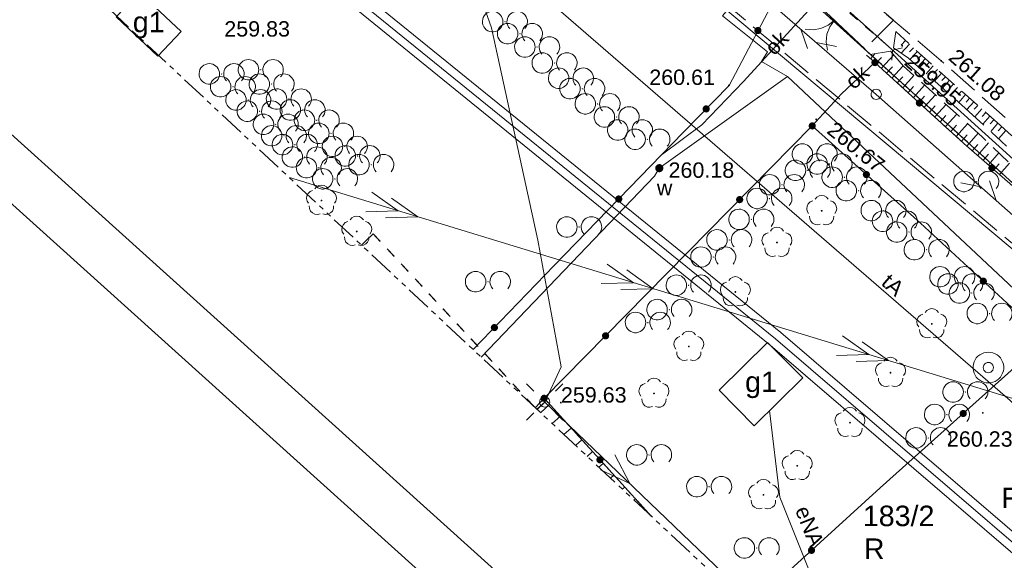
# Model space of a CAD drawing. Header units: metres. Extents: x 7427040 to 7427559, y 5541084 to 5541580.
# Tile 4 of 97: x 7427220 to 7427268, y 5541253 to 5541280. Entities that reach past the tile are written whole.
import ezdxf
from ezdxf.enums import TextEntityAlignment as Align

# ---------------------------------------------------------------- set-up
doc = ezdxf.new("R2010")
doc.units = ezdxf.units.M
doc.header["$MEASUREMENT"] = 0
for name, pattern in [('( Phantom )', [2.5, 1.25, -0.25, 0.25, -0.25, 0.25, -0.25]), ('PRZER1-1', [1, 0.5, -0.5]), ('PRZER2-1', [1.5, 1, -0.5]), ('PRZER3-1', [2, 1.5, -0.5])]:
    doc.linetypes.add(name, pattern=pattern)
doc.layers.get('0').update_dxf_attribs({"color": 4})
for name, color, linetype, lineweight in [('!_Granica terenu objętego planem', 7, 'Continuous', 0), ('!_Linia rozgraniczająca', 7, 'Continuous', 0), ('GESBZO', 7, 'Continuous', 53), ('GESBZO_O', 7, 'Continuous', 53), ('GESDZI', 7, 'Continuous', 13), ('GESDZI_O', 7, 'Continuous', 13), ('GESKKL_O', 82, 'Continuous', 13), ('GESUZY', 96, 'Continuous', 13), ('GESUZY_O', 96, 'Continuous', 13), ('GOSRBG', 7, 'Continuous', 13), ('GSLINK', 7, 'Continuous', 13), ('GSLINK_O', 7, 'Continuous', 13), ('GSLIPS', 7, 'Continuous', 30), ('GSLKBR', 7, 'Continuous', 13), ('GSLKOG', 7, 'Continuous', 30), ('GSPRDL', 96, 'Continuous', 13), ('GSPWPS', 7, 'Continuous', 13), ('GSPWPS_O', 7, 'Continuous', 13), ('GSSKOA', 7, 'Continuous', 13), ('GSSZAD', 7, 'Continuous', 13), ('GSSZSN', 7, 'Continuous', 13), ('GULEPR', 1, 'Continuous', 13), ('GULEPR_O', 1, 'Continuous', 13), ('GULLOB', 7, 'Continuous', 30), ('GULTPR', 30, 'Continuous', 13), ('GULTPR_O', 30, 'Continuous', 13), ('GULWPR', 5, 'Continuous', 13), ('GUPELA', 7, 'Continuous', 13), ('GUPISN', 7, 'Continuous', 13), ('GUPPRZ', 7, 'Continuous', 13), ('GUPPRZ_O', 7, 'Continuous', 13), ('GUPWST', 5, 'Continuous', 13), ('GUPWZA', 5, 'Continuous', 13), ('GUPWZA_O', 5, 'Continuous', 13), ('TABELKA I RAMKA', 4, 'Continuous', 0)]:
    doc.layers.add(name, color=color, linetype=linetype, lineweight=lineweight)
doc.styles.add('Arial', font='arial.ttf')

# ---------------------------------------------------------------- blocks, each defined once
blk = doc.blocks.new('D_GUPWZA1')
at = {"lineweight": -2, "extrusion": (0, 0, -1)}
blk.add_hatch(color=0, dxfattribs=at).paths.add_polyline_path([(0, -0.2), (-0.051764, -0.193185), (-0.1, -0.173205), (-0.141421, -0.141421), (-0.173205, -0.1), (-0.193185, -0.051764), (-0.2, 0), (-0.193185, 0.051764), (-0.173205, 0.1), (-0.141421, 0.141421), (-0.1, 0.173205), (-0.051764, 0.193185), (0, 0.2), (0.051764, 0.193185), (0.1, 0.173205), (0.141421, 0.141421), (0.173205, 0.1), (0.193185, 0.051764), (0.2, 0), (0.193185, -0.051764), (0.173205, -0.1), (0.141421, -0.141421), (0.1, -0.173205), (0.051764, -0.193185)])
blk = doc.blocks.new('D_GUPWST1')
at = {"color": 0, "lineweight": -2, "flags": 128}
for points in [[(0, 0.75), (0.111782, 0.741623), (0.221066, 0.71668), (0.325413, 0.675727), (0.42249, 0.619679), (0.51013, 0.549789), (0.586374, 0.467617), (0.649519, 0.375), (0.698155, 0.274006), (0.731196, 0.166891), (0.747903, 0.056048), (0.747903, -0.056048), (0.731196, -0.166891), (0.698155, -0.274006), (0.649519, -0.375), (0.586374, -0.467617), (0.51013, -0.549789), (0.42249, -0.619679), (0.325413, -0.675727), (0.221066, -0.71668), (0.111782, -0.741623), (0, -0.75), (-0.111782, -0.741623), (-0.221066, -0.71668), (-0.325413, -0.675727), (-0.42249, -0.619679), (-0.51013, -0.549789), (-0.586374, -0.467617), (-0.649519, -0.375), (-0.698155, -0.274006), (-0.731196, -0.166891), (-0.747903, -0.056048), (-0.747903, 0.056048), (-0.731196, 0.166891), (-0.698155, 0.274006), (-0.649519, 0.375), (-0.586374, 0.467617), (-0.51013, 0.549789), (-0.42249, 0.619679), (-0.325413, 0.675727), (-0.221066, 0.71668), (-0.111782, 0.741623), (0, 0.75)], [(0, 0.25), (0.064705, 0.241481), (0.125, 0.216506), (0.176777, 0.176777), (0.216506, 0.125), (0.241481, 0.064705), (0.25, 0), (0.241481, -0.064705), (0.216506, -0.125), (0.176777, -0.176777), (0.125, -0.216506), (0.064705, -0.241481), (0, -0.25), (-0.064705, -0.241481), (-0.125, -0.216506), (-0.176777, -0.176777), (-0.216506, -0.125), (-0.241481, -0.064705), (-0.25, 0), (-0.241481, 0.064705), (-0.216506, 0.125), (-0.176777, 0.176777), (-0.125, 0.216506), (-0.064705, 0.241481), (0, 0.25)]]:
    blk.add_lwpolyline(points, close=True, dxfattribs=at)
blk = doc.blocks.new('D_GSPWPS1')
at = {"lineweight": -2, "extrusion": (0, 0, -1)}
blk.add_hatch(color=0, dxfattribs=at).paths.add_polyline_path([(0, -0.045), (-0.011647, -0.043467), (-0.0225, -0.038971), (-0.03182, -0.03182), (-0.038971, -0.0225), (-0.043467, -0.011647), (-0.045, 0), (-0.043467, 0.011647), (-0.038971, 0.0225), (-0.03182, 0.03182), (-0.0225, 0.038971), (-0.011647, 0.043467), (0, 0.045), (0.011647, 0.043467), (0.0225, 0.038971), (0.03182, 0.03182), (0.038971, 0.0225), (0.043467, 0.011647), (0.045, 0), (0.043467, -0.011647), (0.038971, -0.0225), (0.03182, -0.03182), (0.0225, -0.038971), (0.011647, -0.043467)])
blk = doc.blocks.new('D_GSPRDL1')
at = {"lineweight": -2, "extrusion": (0, 0, -1)}
blk.add_hatch(color=0, dxfattribs=at).paths.add_polyline_path([(0, -0.045), (-0.013906, -0.042798), (-0.02645, -0.036406), (-0.036406, -0.02645), (-0.042798, -0.013906), (-0.045, 0), (-0.042798, 0.013906), (-0.036406, 0.02645), (-0.02645, 0.036406), (-0.013906, 0.042798), (0, 0.045), (0.013906, 0.042798), (0.02645, 0.036406), (0.036406, 0.02645), (0.042798, 0.013906), (0.045, 0), (0.042798, -0.013906), (0.036406, -0.02645), (0.02645, -0.036406), (0.013906, -0.042798)])
at = {"color": 0, "lineweight": -2, "flags": 128}
for points in [[(-0.635969, -0.134326), (-0.70458, -0.024001), (-0.731429, 0.103115), (-0.713292, 0.231763), (-0.652348, 0.346501), (-0.55591, 0.433559), (-0.435555, 0.482485)], [(-0.324277, 0.563333), (-0.240553, 0.662679), (-0.127956, 0.727494), (0, 0.75), (0.127956, 0.727494), (0.240553, 0.662679), (0.324277, 0.563333)], [(0.435555, 0.482485), (0.55591, 0.433559), (0.652348, 0.346501), (0.713292, 0.231763), (0.731429, 0.103115), (0.70458, -0.024001), (0.635969, -0.134326)], [(-0.068773, -0.646351), (-0.194901, -0.677512), (-0.324092, -0.663766), (-0.440839, -0.606763), (-0.531129, -0.513345), (-0.584125, -0.394725), (-0.593465, -0.265141)], [(0.593465, -0.265141), (0.584125, -0.394725), (0.531129, -0.513345), (0.440839, -0.606763), (0.324092, -0.663766), (0.194901, -0.677512), (0.068773, -0.646351)]]:
    blk.add_lwpolyline(points, dxfattribs=at)
blk = doc.blocks.new('D_GUPPRZ1')
at = {"lineweight": -2, "extrusion": (0, 0, -1)}
blk.add_hatch(color=0, dxfattribs=at).paths.add_polyline_path([(0, -0.045), (-0.011647, -0.043467), (-0.0225, -0.038971), (-0.03182, -0.03182), (-0.038971, -0.0225), (-0.043467, -0.011647), (-0.045, 0), (-0.043467, 0.011647), (-0.038971, 0.0225), (-0.03182, 0.03182), (-0.0225, 0.038971), (-0.011647, 0.043467), (0, 0.045), (0.011647, 0.043467), (0.0225, 0.038971), (0.03182, 0.03182), (0.038971, 0.0225), (0.043467, 0.011647), (0.045, 0), (0.043467, -0.011647), (0.038971, -0.0225), (0.03182, -0.03182), (0.0225, -0.038971), (0.011647, -0.043467)])
blk = doc.blocks.new('D_GUPISN1')
at = {"color": 0, "lineweight": -2, "flags": 128}
blk.add_lwpolyline([(0, 0.25), (0.064705, 0.241481), (0.125, 0.216506), (0.176777, 0.176777), (0.216506, 0.125), (0.241481, 0.064705), (0.25, 0), (0.241481, -0.064705), (0.216506, -0.125), (0.176777, -0.176777), (0.125, -0.216506), (0.064705, -0.241481), (0, -0.25), (-0.064705, -0.241481), (-0.125, -0.216506), (-0.176777, -0.176777), (-0.216506, -0.125), (-0.241481, -0.064705), (-0.25, 0), (-0.241481, 0.064705), (-0.216506, 0.125), (-0.176777, 0.176777), (-0.125, 0.216506), (-0.064705, 0.241481), (0, 0.25)], close=True, dxfattribs=at)
blk = doc.blocks.new('D_GUPELA2')
at = {"lineweight": -2}
blk.add_hatch(color=0, dxfattribs=at).paths.add_polyline_path([(0.002013, -0.044955), (-0.00982, -0.043916), (-0.020466, -0.040077), (-0.029541, -0.033946), (-0.036867, -0.025804), (-0.04187, -0.01649), (-0.04461, -0.005909), (-0.044532, 0.006476), (-0.041285, 0.017903), (-0.034764, 0.028574), (-0.024479, 0.03776), (-0.013449, 0.042943), (-0.001087, 0.044987), (0.011881, 0.043403), (0.021281, 0.03965), (0.030065, 0.033482), (0.038133, 0.023893), (0.043117, 0.012881), (0.044986, 0.001113), (0.044323, -0.007777), (0.040557, -0.019497), (0.033417, -0.030138), (0.024849, -0.037517), (0.013788, -0.042836)])
at = {"color": 0, "lineweight": -2, "flags": 128}
for points in [[(-0.883883, 0.883883), (-0.53033, 0.53033)], [(0.883883, 0.883883), (0.53033, 0.53033)], [(-0.883883, -0.883883), (-0.53033, -0.53033)], [(0.883883, -0.883883), (0.53033, -0.53033)]]:
    blk.add_lwpolyline(points, dxfattribs=at)
blk = doc.blocks.new('D_GUPELA1')
at = {"color": 0, "lineweight": -2, "flags": 128}
blk.add_lwpolyline([(0, 0.25), (0.064705, 0.241481), (0.125, 0.216506), (0.176777, 0.176777), (0.216506, 0.125), (0.241481, 0.064705), (0.25, 0), (0.241481, -0.064705), (0.216506, -0.125), (0.176777, -0.176777), (0.125, -0.216506), (0.064705, -0.241481), (0, -0.25), (-0.064705, -0.241481), (-0.125, -0.216506), (-0.176777, -0.176777), (-0.216506, -0.125), (-0.241481, -0.064705), (-0.25, 0), (-0.241481, 0.064705), (-0.216506, 0.125), (-0.176777, 0.176777), (-0.125, 0.216506), (-0.064705, 0.241481), (0, 0.25)], close=True, dxfattribs=at)
blk = doc.blocks.new('D_SUTP1')
at = {"color": 0, "lineweight": -2, "flags": 128}
for points in [[(0.9325, 0), (0.0675, 0.5)], [(-0.0675, 0), (-0.9325, -0.5)]]:
    blk.add_lwpolyline(points, dxfattribs=at)
blk = doc.blocks.new('D_SUEP1')
at = {"color": 0, "lineweight": -2, "flags": 128}
blk.add_lwpolyline([(-0.75, -0.5), (0.75, 0), (-0.75, 0.5)], dxfattribs=at)
blk = doc.blocks.new('D_KOLO')
at = {"lineweight": -2, "extrusion": (0, 0, -1)}
blk.add_hatch(color=0, dxfattribs=at).paths.add_polyline_path([(0, -0.175), (-0.045293, -0.169037), (-0.0875, -0.151554), (-0.123744, -0.123744), (-0.151554, -0.0875), (-0.169037, -0.045293), (-0.175, 0), (-0.169037, 0.045293), (-0.151554, 0.0875), (-0.123744, 0.123744), (-0.0875, 0.151554), (-0.045293, 0.169037), (0, 0.175), (0.045293, 0.169037), (0.0875, 0.151554), (0.123744, 0.123744), (0.151554, 0.0875), (0.169037, 0.045293), (0.175, 0), (0.169037, -0.045293), (0.151554, -0.0875), (0.123744, -0.123744), (0.0875, -0.151554), (0.045293, -0.169037)])
blk = doc.blocks.new('D_GSLKOG1')
at = {"lineweight": -2, "extrusion": (0, 0, -1)}
blk.add_hatch(color=0, dxfattribs=at).paths.add_polyline_path([(0, -0.175), (-0.045293, -0.169037), (-0.0875, -0.151554), (-0.123744, -0.123744), (-0.151554, -0.0875), (-0.169037, -0.045293), (-0.175, 0), (-0.169037, 0.045293), (-0.151554, 0.0875), (-0.123744, 0.123744), (-0.0875, 0.151554), (-0.045293, 0.169037), (0, 0.175), (0.045293, 0.169037), (0.0875, 0.151554), (0.123744, 0.123744), (0.151554, 0.0875), (0.169037, 0.045293), (0.175, 0), (0.169037, -0.045293), (0.151554, -0.0875), (0.123744, -0.123744), (0.0875, -0.151554), (0.045293, -0.169037)])
blk = doc.blocks.new('D_SUEP2')
at = {"color": 0, "lineweight": -2, "flags": 128}
for points in [[(-1.25, -0.5), (0.25, 0), (-1.25, 0.5)], [(-0.25, -0.5), (1.25, 0), (-0.25, 0.5)]]:
    blk.add_lwpolyline(points, dxfattribs=at)
blk = doc.blocks.new('D_GSLIPS2')
at = {"color": 0, "lineweight": -2, "flags": 128}
blk.add_lwpolyline([(0.3, 0.4), (0, 0), (0.3, -0.4)], dxfattribs=at)
blk = doc.blocks.new('D_GSLKBR1')
at = {"color": 0, "lineweight": -2, "flags": 128}
for points in [[(1.299038, 0.75), (1.06066, 0.43934), (0.75, 0.200962), (0.388229, 0.051111), (0, 0)], [(0, 0), (0.388229, -0.051111), (0.75, -0.200962), (1.06066, -0.43934), (1.299038, -0.75)]]:
    blk.add_lwpolyline(points, dxfattribs=at)
blk = doc.blocks.new('D_GSSZAD3')
at = {"color": 0, "lineweight": -2, "flags": 128}
blk.add_lwpolyline([(-0.6, 0.5), (-0.513176, 0.492404), (-0.42899, 0.469846), (-0.35, 0.433013), (-0.278606, 0.383022), (-0.216978, 0.321394), (-0.166987, 0.25), (-0.130154, 0.17101), (-0.107596, 0.086824), (-0.1, 0), (-0.107596, -0.086824), (-0.130154, -0.17101), (-0.166987, -0.25), (-0.222125, -0.32743), (-0.290921, -0.393027), (-0.370887, -0.444418), (-0.459134, -0.479746), (-0.552472, -0.497736), (-0.647528, -0.497736), (-0.740866, -0.479746), (-0.829113, -0.444418), (-0.909079, -0.393027), (-0.977875, -0.32743), (-1.033013, -0.25), (-1.0725, -0.163534), (-1.094911, -0.071157), (-1.099434, 0.023791), (-1.085906, 0.117879), (-1.054816, 0.207708), (-1.007288, 0.290028), (-0.94504, 0.361867), (-0.87032, 0.420627), (-0.785831, 0.464184), (-0.694626, 0.490964), (-0.6, 0.5)], close=True, dxfattribs=at)
blk.add_lwpolyline([(0.234697, -0.341399), (0.179845, -0.271053), (0.138367, -0.192079), (0.111581, -0.106992), (0.100342, -0.018499), (0.105007, 0.070582), (0.125427, 0.157417), (0.160952, 0.239242), (0.210451, 0.313452), (0.27235, 0.377684), (0.344678, 0.429896), (0.425132, 0.468424), (0.511152, 0.492043), (0.6, 0.5), (0.688848, 0.492043), (0.774868, 0.468424), (0.855322, 0.429896), (0.92765, 0.377684), (0.989549, 0.313452), (1.039048, 0.239242), (1.074573, 0.157417), (1.094993, 0.070582), (1.099658, -0.018499), (1.088419, -0.106992), (1.061633, -0.192079), (1.020155, -0.271053), (0.965303, -0.341399)], dxfattribs=at)
blk = doc.blocks.new('*U59')
at = {"layer": 'GESBZO', "color": 252, "linetype": 'Continuous', "lineweight": 30, "flags": 128}
for points in [[(-50.19, -78.263), (-49.05, -77.053), (-47.02, -78.973), (-48.16, -80.183), (-50.19, -78.263)], [(-18.42, -94.143), (-16.7, -95.873), (-19.07, -98.213), (-20.78, -96.483), (-18.42, -94.143)]]:
    blk.add_lwpolyline(points, close=True, dxfattribs=at)
blk = doc.blocks.new('SIT-G1 BOISKO')
at = {"layer": '!_Granica terenu objętego planem', "color": 16, "linetype": 'PRZER3-1', "lineweight": 13}
blk.add_lwpolyline([(7427223.404, 5541280.844), (7427237.172, 5541294.666), (7427273.595, 5541264.199), (7427293.187, 5541246.2), (7427318.595, 5541219.771), (7427304.61, 5541204.848)], dxfattribs=at)
at = {"layer": '!_Linia rozgraniczająca', "color": 216, "linetype": 'Continuous', "lineweight": 13, "flags": 128}
blk.add_lwpolyline([(7427223.546, 5541280.703), (7427237.185, 5541294.395), (7427273.463, 5541264.048), (7427293.047, 5541246.057), (7427318.319, 5541219.769), (7427304.464, 5541204.985)], dxfattribs=at)
at = {"layer": 'GESDZI', "color": 252, "linetype": 'Continuous', "lineweight": 13, "flags": 128}
for points in [[(7427230.33, 5541315.24), (7427241.97, 5541307.49), (7427247.55, 5541303.23), (7427281.57, 5541272.99), (7427305.53, 5541250.41), (7427320.15, 5541236.27), (7427324.78, 5541228.21), (7427319.61, 5541221.9), (7427311.88, 5541231.94), (7427301.75, 5541241.17), (7427284.57, 5541256.88), (7427256.27, 5541282.47), (7427240.42, 5541296.03), (7427236.08, 5541299.6), (7427224.16, 5541309.39)], [(7427224.326, 5541279.982), (7427240.42, 5541296.03), (7427256.27, 5541282.47), (7427284.57, 5541256.88), (7427301.75, 5541241.17), (7427315.72, 5541223.34), (7427317.48, 5541219.62), (7427313.06, 5541214.79), (7427304.01, 5541205.409)]]:
    blk.add_lwpolyline(points, dxfattribs=at)
at = {"layer": 'GESUZY', "color": 96, "linetype": 'PRZER1-1', "lineweight": 13}
for points in [[(7427230.33, 5541315.24), (7427241.97, 5541307.49), (7427247.55, 5541303.23), (7427273.39, 5541280.26), (7427281.57, 5541272.99), (7427305.53, 5541250.41), (7427320.15, 5541236.27), (7427324.78, 5541228.21), (7427319.61, 5541221.9), (7427311.88, 5541231.94), (7427301.75, 5541241.17), (7427297.26, 5541245.27), (7427284.57, 5541256.88), (7427256.27, 5541282.47), (7427240.42, 5541296.03), (7427236.08, 5541299.6), (7427224.16, 5541309.39)], [(7427224.326, 5541279.982), (7427240.42, 5541296.03), (7427256.27, 5541282.47), (7427284.57, 5541256.88), (7427297.26, 5541245.27), (7427280.844, 5541227.089)], [(7427236.474, 5541268.612), (7427237.04, 5541269.17), (7427244.885, 5541260.742)], [(7427244.885, 5541260.742), (7427237.04, 5541269.17), (7427236.474, 5541268.612)]]:
    blk.add_lwpolyline(points, dxfattribs=at)
at = {"layer": 'GOSRBG', "color": 252, "linetype": '( Phantom )', "lineweight": 13, "flags": 128}
blk.add_lwpolyline([(7427455.093, 5541312.435), (7427244.198, 5541498.57), (7427125.239, 5541372.711), (7427331.365, 5541179.81), (7427455.093, 5541312.435)], close=True, dxfattribs=at)
at = {"layer": 'GSLINK', "color": 252, "linetype": 'Continuous', "lineweight": 13, "flags": 128}
for points in [[(7427251.15, 5541273.06), (7427253.08, 5541274.48), (7427255.1, 5541276.6), (7427258.46, 5541280.25)], [(7427261.52, 5541277.52), (7427259.88, 5541276), (7427258.46, 5541274.43)]]:
    blk.add_lwpolyline(points, dxfattribs=at)
at = {"layer": 'GSLIPS', "color": 252, "linetype": 'PRZER1-1', "lineweight": 13}
blk.add_lwpolyline([(7427255.76, 5541283.87), (7427262.38, 5541278.13)], dxfattribs=at)
at = {"layer": 'GSLKBR', "color": 252, "linetype": 'Continuous', "lineweight": 13, "flags": 128}
blk.add_lwpolyline([(7427258.06, 5541280.99), (7427261.03, 5541278.19)], dxfattribs=at)
at = {"layer": 'GSLKOG', "color": 252, "linetype": 'Continuous', "lineweight": 13, "flags": 128}
for points in [[(7427241.921, 5541263.515), (7427245.87, 5541267.62), (7427252.17, 5541274.11), (7427254.4, 5541276.41), (7427257.22, 5541281.76)], [(7427261.52, 5541277.52), (7427265.85, 5541273.58), (7427268.6, 5541271.18), (7427275.39, 5541264.96), (7427281.2, 5541259.69), (7427288.16, 5541253.5), (7427297.26, 5541245.27), (7427298.12, 5541244.46), (7427300.45, 5541242.24), (7427301.25, 5541241.48), (7427312.87, 5541229.8), (7427314.01, 5541228.46), (7427319.61, 5541221.66), (7427317.48, 5541219.62)], [(7427245.38, 5541261.14), (7427251.38, 5541267.24), (7427258.46, 5541274.43)], [(7427258.46, 5541274.43), (7427263.74, 5541269.68), (7427269.87, 5541264.03), (7427275.17, 5541259.17), (7427277.59, 5541256.89), (7427282.59, 5541252.44), (7427287.38, 5541248.16), (7427294.68, 5541241.47)], [(7427269.87, 5541264.03), (7427261.78, 5541256.77), (7427255.363, 5541250.936)], [(7427250.602, 5541255.391), (7427245.38, 5541261.14), (7427244.947, 5541260.683)]]:
    blk.add_lwpolyline(points, dxfattribs=at)
at = {"layer": 'GSSKOA', "color": 252, "linetype": 'PRZER3-1', "lineweight": 13}
blk.add_lwpolyline([(7427328.66, 5541207.53), (7427325.01, 5541215.25), (7427320.9, 5541222.23), (7427312.78, 5541232.86), (7427302.84, 5541243.14), (7427302.14, 5541243.84), (7427293.24, 5541252.13), (7427282.63, 5541261.81), (7427270.86, 5541272.19), (7427264.75, 5541277.61), (7427256.78, 5541284.37), (7427248.05, 5541291.73), (7427241.19, 5541297.08), (7427228.09, 5541307), (7427209.62, 5541321.59)], dxfattribs=at)
blk.add_lwpolyline([(7427262.43, 5541279.59), (7427261.03, 5541278.19), (7427258.06, 5541280.99), (7427257.22, 5541281.76), (7427255.68, 5541283.16), (7427256.57, 5541284.05), (7427256.78, 5541284.37), (7427262.43, 5541279.59)], close=True, dxfattribs=at)
at = {"layer": 'GSSZAD', "color": 252, "linetype": 'PRZER2-1', "lineweight": 13}
for points in [[(7427243.47, 5541279.53), (7427243.46, 5541279.51), (7427243.48, 5541279.51), (7427243.47, 5541279.53)], [(7427244.2, 5541278.94), (7427244.19, 5541278.92), (7427244.21, 5541278.92), (7427244.2, 5541278.94)], [(7427245.04, 5541278.29), (7427245.03, 5541278.27), (7427245.05, 5541278.27), (7427245.04, 5541278.29)], [(7427245.89, 5541277.51), (7427245.88, 5541277.49), (7427245.9, 5541277.49), (7427245.89, 5541277.51)], [(7427229.65, 5541276.98), (7427229.64, 5541276.96), (7427229.66, 5541276.96), (7427229.65, 5541276.98)], [(7427231.56, 5541277.18), (7427231.55, 5541277.16), (7427231.57, 5541277.16), (7427231.56, 5541277.18)], [(7427230.2, 5541276.35), (7427230.19, 5541276.33), (7427230.21, 5541276.33), (7427230.2, 5541276.35)], [(7427232.09, 5541276.48), (7427232.08, 5541276.46), (7427232.1, 5541276.46), (7427232.09, 5541276.48)], [(7427246.69, 5541276.77), (7427246.68, 5541276.75), (7427246.7, 5541276.75), (7427246.69, 5541276.77)], [(7427247.24, 5541276.26), (7427247.23, 5541276.24), (7427247.25, 5541276.24), (7427247.24, 5541276.26)], [(7427230.95, 5541275.71), (7427230.94, 5541275.69), (7427230.96, 5541275.69), (7427230.95, 5541275.71)], [(7427232.93, 5541275.75), (7427232.92, 5541275.73), (7427232.94, 5541275.73), (7427232.93, 5541275.75)], [(7427247.99, 5541275.52), (7427247.98, 5541275.5), (7427248, 5541275.5), (7427247.99, 5541275.52)], [(7427231.5, 5541275.16), (7427231.49, 5541275.14), (7427231.51, 5541275.14), (7427231.5, 5541275.16)], [(7427233.6, 5541275.22), (7427233.59, 5541275.2), (7427233.61, 5541275.2), (7427233.6, 5541275.22)], [(7427232.29, 5541274.52), (7427232.28, 5541274.5), (7427232.3, 5541274.5), (7427232.29, 5541274.52)], [(7427234.29, 5541274.72), (7427234.28, 5541274.7), (7427234.3, 5541274.7), (7427234.29, 5541274.72)], [(7427248.92, 5541274.88), (7427248.91, 5541274.86), (7427248.93, 5541274.86), (7427248.92, 5541274.88)], [(7427232.69, 5541273.96), (7427232.68, 5541273.94), (7427232.7, 5541273.94), (7427232.69, 5541273.96)], [(7427234.99, 5541274.08), (7427234.98, 5541274.06), (7427235, 5541274.06), (7427234.99, 5541274.08)], [(7427249.57, 5541274.24), (7427249.56, 5541274.22), (7427249.58, 5541274.22), (7427249.57, 5541274.24)], [(7427233.22, 5541273.53), (7427233.21, 5541273.51), (7427233.23, 5541273.51), (7427233.22, 5541273.53)], [(7427250.42, 5541273.79), (7427250.41, 5541273.77), (7427250.43, 5541273.77), (7427250.42, 5541273.79)], [(7427235.66, 5541273.44), (7427235.65, 5541273.42), (7427235.67, 5541273.42), (7427235.66, 5541273.44)], [(7427236.28, 5541272.98), (7427236.27, 5541272.96), (7427236.29, 5541272.96), (7427236.28, 5541272.98)], [(7427258.58, 5541273.07), (7427258.57, 5541273.05), (7427258.59, 5541273.05), (7427258.58, 5541273.07)], [(7427233.7, 5541272.92), (7427233.69, 5541272.9), (7427233.71, 5541272.9), (7427233.7, 5541272.92)], [(7427236.95, 5541272.55), (7427236.94, 5541272.53), (7427236.96, 5541272.53), (7427236.95, 5541272.55)], [(7427259.3, 5541272.58), (7427259.29, 5541272.56), (7427259.31, 5541272.56), (7427259.3, 5541272.58)], [(7427234.39, 5541272.4), (7427234.38, 5541272.38), (7427234.4, 5541272.38), (7427234.39, 5541272.4)], [(7427258.24, 5541272.27), (7427258.23, 5541272.25), (7427258.25, 5541272.25), (7427258.24, 5541272.27)], [(7427235.18, 5541271.86), (7427235.17, 5541271.84), (7427235.19, 5541271.84), (7427235.18, 5541271.86)], [(7427256.98, 5541271.57), (7427256.97, 5541271.55), (7427256.99, 5541271.55), (7427256.98, 5541271.57)], [(7427260.03, 5541271.94), (7427260.02, 5541271.92), (7427260.04, 5541271.92), (7427260.03, 5541271.94)], [(7427266.46, 5541271.73), (7427266.45, 5541271.71), (7427266.47, 5541271.71), (7427266.46, 5541271.73)], [(7427260.72, 5541271.28), (7427260.71, 5541271.26), (7427260.73, 5541271.26), (7427260.72, 5541271.28)], [(7427256.37, 5541270.9), (7427256.36, 5541270.88), (7427256.38, 5541270.88), (7427256.37, 5541270.9)], [(7427261.94, 5541270.31), (7427261.93, 5541270.29), (7427261.95, 5541270.29), (7427261.94, 5541270.31)], [(7427255.49, 5541269.88), (7427255.48, 5541269.86), (7427255.5, 5541269.86), (7427255.49, 5541269.88)], [(7427262.49, 5541269.79), (7427262.48, 5541269.77), (7427262.5, 5541269.77), (7427262.49, 5541269.79)], [(7427247.09, 5541269.51), (7427247.08, 5541269.49), (7427247.1, 5541269.49), (7427247.09, 5541269.51)], [(7427263.18, 5541269.26), (7427263.17, 5541269.24), (7427263.19, 5541269.24), (7427263.18, 5541269.26)], [(7427254.41, 5541268.88), (7427254.4, 5541268.86), (7427254.42, 5541268.86), (7427254.41, 5541268.88)], [(7427264.04, 5541268.4), (7427264.03, 5541268.38), (7427264.05, 5541268.38), (7427264.04, 5541268.4)], [(7427253.63, 5541268.04), (7427253.62, 5541268.02), (7427253.64, 5541268.02), (7427253.63, 5541268.04)], [(7427242.64, 5541266.84), (7427242.63, 5541266.82), (7427242.65, 5541266.82), (7427242.64, 5541266.84)], [(7427265.29, 5541267.08), (7427265.28, 5541267.06), (7427265.3, 5541267.06), (7427265.29, 5541267.08)], [(7427252.43, 5541266.67), (7427252.42, 5541266.65), (7427252.44, 5541266.65), (7427252.43, 5541266.67)], [(7427265.68, 5541266.73), (7427265.67, 5541266.71), (7427265.69, 5541266.71), (7427265.68, 5541266.73)], [(7427266.24, 5541266.29), (7427266.23, 5541266.27), (7427266.25, 5541266.27), (7427266.24, 5541266.29)], [(7427251.49, 5541265.48), (7427251.48, 5541265.46), (7427251.5, 5541265.46), (7427251.49, 5541265.48)], [(7427250.44, 5541264.85), (7427250.43, 5541264.83), (7427250.45, 5541264.83), (7427250.44, 5541264.85)], [(7427267.11, 5541265.29), (7427267.1, 5541265.27), (7427267.12, 5541265.27), (7427267.11, 5541265.29)], [(7427265.93, 5541261.46), (7427265.92, 5541261.44), (7427265.94, 5541261.44), (7427265.93, 5541261.46)], [(7427265.03, 5541260.36), (7427265.02, 5541260.34), (7427265.04, 5541260.34), (7427265.03, 5541260.36)], [(7427264.12, 5541259.22), (7427264.11, 5541259.2), (7427264.13, 5541259.2), (7427264.12, 5541259.22)], [(7427250.5, 5541258.39), (7427250.49, 5541258.37), (7427250.51, 5541258.37), (7427250.5, 5541258.39)], [(7427253.43, 5541256.84), (7427253.42, 5541256.82), (7427253.44, 5541256.82), (7427253.43, 5541256.84)], [(7427255.75, 5541253.85), (7427255.74, 5541253.83), (7427255.76, 5541253.83), (7427255.75, 5541253.85)]]:
    blk.add_lwpolyline(points, close=True, dxfattribs=at)
at = {"layer": 'GSSZSN', "color": 252, "linetype": 'PRZER2-1', "lineweight": 13}
for points in [[(7427299.02, 5541245.99), (7427296.03, 5541248.56), (7427290.4, 5541253.66), (7427285.81, 5541257.96), (7427280.87, 5541262.49), (7427275.91, 5541267.15), (7427271.55, 5541270.95), (7427267.64, 5541274.45), (7427264.27, 5541277.44), (7427262.53, 5541279.04), (7427262.42, 5541278.24), (7427263.16, 5541277.73), (7427266.1, 5541275.14), (7427268.69, 5541272.76), (7427272.21, 5541269.4), (7427276.21, 5541265.72), (7427280.56, 5541261.82), (7427284.93, 5541258.06), (7427289.02, 5541254.45), (7427294.15, 5541249.87), (7427298.77, 5541245.84), (7427299.02, 5541245.99)], [(7427261.11, 5541277.89), (7427261.52, 5541277.52), (7427265.85, 5541273.58), (7427268.6, 5541271.18), (7427275.39, 5541264.96), (7427281.2, 5541259.69), (7427288.16, 5541253.5), (7427297.26, 5541245.27), (7427297.85, 5541244.77), (7427298.31, 5541245.44), (7427295.74, 5541247.72), (7427291.92, 5541251.06), (7427287.44, 5541255.11), (7427284.89, 5541257.33), (7427281.96, 5541259.89), (7427277.71, 5541263.68), (7427273.83, 5541267.26), (7427271.25, 5541269.56), (7427266.76, 5541273.89), (7427262.91, 5541277.35), (7427262.28, 5541278.08), (7427261.11, 5541277.89)]]:
    blk.add_lwpolyline(points, close=True, dxfattribs=at)
at = {"layer": 'GSSZSN', "color": 252, "linetype": 'Continuous', "lineweight": 13, "flags": 128}
for points in [[(7427263.007, 5541278.602), (7427262.791, 5541278.367)], [(7427263.2, 5541278.424), (7427262.794, 5541277.982)], [(7427261.308, 5541277.712), (7427261.53, 5541277.958)], [(7427261.829, 5541277.239), (7427262.433, 5541277.903)], [(7427263.394, 5541278.245), (7427263.204, 5541278.038)], [(7427263.588, 5541278.067), (7427263.225, 5541277.673)], [(7427263.782, 5541277.889), (7427263.602, 5541277.694)], [(7427261.569, 5541277.476), (7427261.83, 5541277.762)], [(7427262.09, 5541277.002), (7427262.377, 5541277.318)], [(7427262.35, 5541276.765), (7427262.897, 5541277.366)], [(7427263.976, 5541277.711), (7427263.62, 5541277.324)], [(7427264.17, 5541277.532), (7427263.994, 5541277.341)], [(7427264.365, 5541277.356), (7427264.023, 5541276.97)], [(7427262.61, 5541276.528), (7427262.883, 5541276.828)], [(7427262.871, 5541276.291), (7427263.418, 5541276.893)], [(7427264.562, 5541277.181), (7427264.391, 5541276.989)], [(7427264.759, 5541277.006), (7427264.418, 5541276.622)], [(7427264.956, 5541276.832), (7427264.786, 5541276.64)], [(7427263.131, 5541276.054), (7427263.406, 5541276.356)], [(7427263.391, 5541275.817), (7427263.942, 5541276.422)], [(7427265.153, 5541276.657), (7427264.813, 5541276.274)], [(7427265.35, 5541276.482), (7427265.18, 5541276.291)], [(7427263.652, 5541275.58), (7427263.928, 5541275.884)], [(7427263.912, 5541275.343), (7427264.466, 5541275.952)], [(7427265.547, 5541276.307), (7427265.208, 5541275.926)], [(7427265.744, 5541276.133), (7427265.575, 5541275.942)], [(7427265.941, 5541275.958), (7427265.603, 5541275.578)], [(7427264.173, 5541275.106), (7427264.45, 5541275.411)], [(7427264.433, 5541274.869), (7427264.99, 5541275.481)], [(7427266.138, 5541275.783), (7427265.969, 5541275.593)], [(7427266.335, 5541275.608), (7427265.998, 5541275.229)], [(7427266.532, 5541275.433), (7427266.363, 5541275.243)], [(7427264.693, 5541274.632), (7427264.972, 5541274.939)], [(7427264.954, 5541274.396), (7427265.513, 5541275.01)], [(7427266.729, 5541275.259), (7427266.388, 5541274.875)], [(7427266.925, 5541275.084), (7427266.754, 5541274.89)], [(7427267.122, 5541274.909), (7427266.776, 5541274.519)], [(7427265.214, 5541274.159), (7427265.495, 5541274.467)], [(7427265.474, 5541273.922), (7427266.037, 5541274.54)], [(7427267.319, 5541274.734), (7427267.145, 5541274.537)], [(7427267.516, 5541274.56), (7427267.164, 5541274.162)], [(7427265.735, 5541273.685), (7427266.017, 5541273.995)], [(7427265.998, 5541273.451), (7427266.548, 5541274.081)], [(7427267.713, 5541274.385), (7427267.535, 5541274.185)], [(7427267.909, 5541274.209), (7427267.55, 5541273.808)], [(7427266.263, 5541273.219), (7427266.536, 5541273.532)], [(7427266.528, 5541272.988), (7427267.062, 5541273.599)], [(7427266.794, 5541272.756), (7427267.055, 5541273.055)], [(7427267.059, 5541272.525), (7427267.569, 5541273.11)], [(7427267.324, 5541272.293), (7427267.574, 5541272.579)], [(7427267.589, 5541272.062), (7427268.077, 5541272.62)], [(7427245.651, 5541260.841), (7427245.208, 5541260.439)], [(7427246.174, 5541260.266), (7427245.778, 5541259.906)], [(7427246.697, 5541259.69), (7427246.347, 5541259.373)], [(7427247.22, 5541259.115), (7427246.917, 5541258.84)], [(7427247.742, 5541258.539), (7427247.487, 5541258.307)], [(7427248.265, 5541257.964), (7427248.056, 5541257.774)], [(7427248.788, 5541257.388), (7427248.626, 5541257.24)], [(7427249.311, 5541256.812), (7427249.195, 5541256.707)], [(7427249.834, 5541256.237), (7427249.765, 5541256.174)], [(7427250.357, 5541255.661), (7427250.335, 5541255.641)]]:
    blk.add_lwpolyline(points, dxfattribs=at)
at = {"layer": 'GSSZSN', "color": 252, "linetype": 'PRZER2-1', "lineweight": 13}
blk.add_lwpolyline([(7427250.602, 5541255.391), (7427245.38, 5541261.14), (7427244.948, 5541260.682)], dxfattribs=at)
at = {"layer": 'GULEPR', "color": 1, "linetype": 'Continuous', "lineweight": 13, "flags": 128}
for points in [[(7427245.41, 5541260.96), (7427246.22, 5541262.68), (7427245.08, 5541268.86), (7427242.82, 5541279.22), (7427240.02, 5541287.13), (7427239.3, 5541287.59), (7427239.77, 5541288.1)], [(7427232.953, 5541271.907), (7427324.98, 5541243.79), (7427325.64, 5541243.73), (7427308.272, 5541201.421)], [(7427245.41, 5541260.96), (7427245.033, 5541260.603)], [(7427245.044, 5541260.592), (7427245.41, 5541260.96), (7427264.77, 5541242.4), (7427266.526, 5541240.489)], [(7427264.77, 5541242.4), (7427264.24, 5541242.49), (7427260.25, 5541247.9), (7427256.88, 5541256.31), (7427256.38, 5541260.54)]]:
    blk.add_lwpolyline(points, dxfattribs=at)
at = {"layer": 'GULLOB', "color": 252, "linetype": 'Continuous', "lineweight": 13, "flags": 128}
for points in [[(7427233.85, 5541311.06), (7427228.99, 5541305.78), (7427236.17, 5541300.13), (7427240.75, 5541296.94), (7427256.84, 5541283.09), (7427262.64, 5541277.9), (7427267.92, 5541273.12), (7427281.73, 5541260.56), (7427292.93, 5541250.77), (7427300.04, 5541244.78), (7427304.6, 5541240.74), (7427310.96, 5541234.28), (7427320.26, 5541222.32), (7427325.15, 5541213.96), (7427326.53, 5541211.31), (7427327.22, 5541211.34), (7427330.96, 5541213.08), (7427338.7, 5541215.98)], [(7427169.735, 5541342.305), (7427185.6, 5541323.21), (7427203.9, 5541307.69), (7427224.49, 5541290.58), (7427225.37, 5541289.9), (7427226.14, 5541289.31), (7427233.44, 5541282.9), (7427256.67, 5541264.04), (7427270.69, 5541252), (7427281.09, 5541242.14), (7427292.32, 5541226.1), (7427295.99, 5541220.55), (7427302.93, 5541211.15)]]:
    blk.add_lwpolyline(points, dxfattribs=at)
at = {"layer": 'GULTPR', "color": 30, "linetype": 'Continuous', "lineweight": 13, "flags": 128}
for points in [[(7427233.85, 5541311.06), (7427228.99, 5541305.78), (7427236.17, 5541300.13), (7427240.75, 5541296.94), (7427256.84, 5541283.09), (7427262.64, 5541277.9), (7427267.92, 5541273.12), (7427281.73, 5541260.56), (7427292.93, 5541250.77), (7427300.04, 5541244.78), (7427304.6, 5541240.74), (7427310.96, 5541234.28), (7427320.26, 5541222.32), (7427325.15, 5541213.96), (7427326.53, 5541211.31), (7427327.22, 5541211.34), (7427330.96, 5541213.08), (7427338.7, 5541215.98), (7427343.75, 5541207.15), (7427345.65, 5541207.03), (7427352.28, 5541206.28), (7427353.5, 5541206.33), (7427355.904, 5541206.113)], [(7427138.991, 5541387.261), (7427150.53, 5541372.9), (7427155.73, 5541366.13), (7427162.09, 5541358.32), (7427176.98, 5541342.6), (7427191.6, 5541326.99), (7427203.91, 5541316.59), (7427217.91, 5541304.45), (7427233.53, 5541291.77), (7427239.55, 5541285.78), (7427268.11, 5541261.04), (7427295.3, 5541233.72), (7427304.46, 5541225.14), (7427314.32, 5541214.51), (7427329.59, 5541188.64), (7427333.274, 5541181.856)], [(7427227.27, 5541305.66), (7427261.58, 5541275.97)], [(7427261.58, 5541275.97), (7427227.27, 5541305.66)], [(7427288.74, 5541251.96), (7427261.58, 5541275.97)]]:
    blk.add_lwpolyline(points, dxfattribs=at)
at = {"layer": 'GULWPR', "color": 5, "linetype": 'Continuous', "lineweight": 13, "flags": 128}
for points in [[(7427226.404, 5541289.611), (7427233.698, 5541283.206), (7427256.926, 5541264.347), (7427270.958, 5541252.297), (7427281.395, 5541242.402), (7427292.651, 5541226.325), (7427296.318, 5541220.779), (7427303.252, 5541211.388)], [(7427225.876, 5541289.009), (7427233.182, 5541282.594), (7427256.414, 5541263.733), (7427270.422, 5541251.703), (7427280.785, 5541241.878), (7427291.989, 5541225.875), (7427295.662, 5541220.321), (7427302.608, 5541210.912)], [(7427254.98, 5541280.88), (7427254.08, 5541279.81), (7427256.28, 5541278.05), (7427255.99, 5541277.58), (7427257.26, 5541276.85)], [(7427242.317, 5541263.144), (7427250.77, 5541271.98), (7427251, 5541272.37), (7427257.26, 5541276.85)], [(7427257.26, 5541276.85), (7427271.72, 5541263.26), (7427272.02, 5541263.09), (7427272.2, 5541262.71), (7427293.51, 5541242.61), (7427293.83, 5541242.37), (7427295.53, 5541239.15), (7427281.918, 5541226.085)]]:
    blk.add_lwpolyline(points, dxfattribs=at)
at = {"layer": 'GESBZO', "color": 252, "linetype": 'Continuous', "lineweight": 30}
blk.add_blockref('*U59', (7427274.7, 5541358.013), dxfattribs=at)
at = {"layer": 'GSLIPS', "color": 7, "linetype": 'Continuous', "lineweight": 13, "rotation": 319.0724392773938}
blk.add_blockref('D_GSLIPS2', (7427262.38, 5541278.13), dxfattribs=at)
at = {"layer": 'GSLKBR', "color": 7, "linetype": 'Continuous', "lineweight": 13, "rotation": 226.6876023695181}
blk.add_blockref('D_GSLKBR1', (7427259.545, 5541279.59), dxfattribs=at)
at = {"layer": 'GSLKOG', "color": 7, "linetype": 'Continuous', "lineweight": 13}
for name, p, rotation in [('D_KOLO', (7427255.81, 5541279.085), 62.20615973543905), ('D_KOLO', (7427255.81, 5541279.085), 62.20615973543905), ('D_GSLKOG1', (7427261.52, 5541277.52), 317.699977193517), ('D_KOLO', (7427253.285, 5541275.26), 45.88529477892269), ('D_KOLO', (7427253.285, 5541275.26), 45.88529477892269), ('D_KOLO', (7427263.685, 5541275.55), 317.699977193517), ('D_KOLO', (7427263.685, 5541275.55), 317.699977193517), ('D_GSLKOG1', (7427258.46, 5541274.43), 318.0247803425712), ('D_GSLKOG1', (7427258.46, 5541274.43), 45.44165458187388), ('D_KOLO', (7427267.225, 5541272.38), 318.8879095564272), ('D_KOLO', (7427267.225, 5541272.38), 318.8879095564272), ('D_KOLO', (7427261.1, 5541272.055), 318.0247803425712), ('D_KOLO', (7427261.1, 5541272.055), 318.0247803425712), ('D_KOLO', (7427249.02, 5541270.865), 45.85108658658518), ('D_KOLO', (7427249.02, 5541270.865), 45.85108658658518), ('D_KOLO', (7427254.92, 5541270.835), 45.44165458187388), ('D_KOLO', (7427254.92, 5541270.835), 45.44165458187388), ('D_KOLO', (7427266.805, 5541266.855), 317.3333419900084), ('D_KOLO', (7427266.805, 5541266.855), 317.3333419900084), ('D_KOLO', (7427242.955, 5541264.59), 46.10819057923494), ('D_KOLO', (7427242.955, 5541264.59), 46.10819057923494), ('D_KOLO', (7427248.38, 5541264.19), 45.47350806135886), ('D_KOLO', (7427248.38, 5541264.19), 45.47350806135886), ('D_GSLKOG1', (7427245.38, 5541261.14), 45.47350806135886), ('D_KOLO', (7427265.825, 5541260.4), 221.9049360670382), ('D_KOLO', (7427265.825, 5541260.4), 221.9049360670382), ('D_KOLO', (7427248.105, 5541258.14), 132.2499148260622), ('D_KOLO', (7427248.105, 5541258.14), 132.2499148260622), ('D_KOLO', (7427258.425, 5541253.72), 222.2736890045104), ('D_KOLO', (7427258.425, 5541253.72), 222.2736890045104)]:
    blk.add_blockref(name, p, dxfattribs=dict(at, rotation=rotation))
at = {"layer": 'GSPRDL', "color": 96, "linetype": 'Continuous', "lineweight": 13}
for p in [(7427234.52, 5541270.79), (7427258.92, 5541270.29), (7427236.24, 5541269.28), (7427256.74, 5541268.74), (7427254.71, 5541266.33), (7427264.29, 5541264.77), (7427252.44, 5541263.67), (7427262.28, 5541262.39), (7427250.74, 5541261.38), (7427260.3, 5541259.95), (7427257.73, 5541257.85), (7427256.08, 5541256.43)]:
    blk.add_blockref('D_GSPRDL1', p, dxfattribs=at)
at = {"layer": 'GSPWPS', "color": 7, "linetype": 'Continuous', "lineweight": 13}
for p in [(7427262.85, 5541278.34), (7427264.75, 5541277.61), (7427254.4, 5541276.41), (7427258.65, 5541274.75), (7427246.2, 5541260.93), (7427266.78, 5541260.43)]:
    blk.add_blockref('D_GSPWPS1', p, dxfattribs=at)
at = {"layer": 'GSSZAD', "color": 7, "linetype": 'Continuous', "lineweight": 13}
for p in [(7427243.47, 5541279.52), (7427244.2, 5541278.93), (7427245.04, 5541278.28), (7427245.89, 5541277.5), (7427229.65, 5541276.97), (7427231.56, 5541277.17), (7427230.2, 5541276.34), (7427232.09, 5541276.47), (7427246.69, 5541276.76), (7427247.24, 5541276.25), (7427230.95, 5541275.7), (7427232.93, 5541275.74), (7427247.99, 5541275.51), (7427231.5, 5541275.15), (7427233.6, 5541275.21), (7427232.29, 5541274.51), (7427234.29, 5541274.71), (7427248.92, 5541274.87), (7427232.69, 5541273.95), (7427234.99, 5541274.07), (7427249.57, 5541274.23), (7427233.22, 5541273.52), (7427250.42, 5541273.78), (7427235.66, 5541273.43), (7427236.28, 5541272.97), (7427258.58, 5541273.06), (7427233.7, 5541272.91), (7427236.95, 5541272.54), (7427259.3, 5541272.57), (7427234.39, 5541272.39), (7427258.24, 5541272.26), (7427235.18, 5541271.85), (7427256.98, 5541271.56), (7427260.03, 5541271.93), (7427266.46, 5541271.72), (7427260.72, 5541271.27), (7427256.37, 5541270.89), (7427261.94, 5541270.3), (7427255.49, 5541269.87), (7427262.49, 5541269.78), (7427247.09, 5541269.5), (7427263.18, 5541269.25), (7427254.41, 5541268.87), (7427264.04, 5541268.39), (7427253.63, 5541268.03), (7427242.64, 5541266.83), (7427265.29, 5541267.07), (7427265.68, 5541266.72), (7427252.43, 5541266.66), (7427266.24, 5541266.28), (7427251.49, 5541265.47), (7427267.11, 5541265.28), (7427250.44, 5541264.84), (7427265.93, 5541261.45), (7427265.03, 5541260.35), (7427264.12, 5541259.21), (7427250.5, 5541258.38), (7427253.43, 5541256.83), (7427255.75, 5541253.84)]:
    blk.add_blockref('D_GSSZAD3', p, dxfattribs=at)
at = {"layer": 'GULEPR', "color": 1, "linetype": 'Continuous', "lineweight": 13}
for name, p, rotation in [('D_SUEP2', (7427238.028, 5541270.357), 343.0102760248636), ('D_SUEP2', (7427249.504, 5541266.85), 343.0102760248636), ('D_SUEP2', (7427260.981, 5541263.344), 343.0102760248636), ('D_SUEP1', (7427249.019, 5541257.5), 316.2085924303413)]:
    blk.add_blockref(name, p, dxfattribs=dict(at, rotation=rotation))
at = {"layer": 'GULTPR', "color": 30, "linetype": 'Continuous', "lineweight": 13}
for p, rotation in [((7427258.603, 5541278.546), 139.1288771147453), ((7427258.603, 5541278.546), 139.1288771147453), ((7427266.731, 5541271.416), 318.5226546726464)]:
    blk.add_blockref('D_SUTP1', p, dxfattribs=dict(at, rotation=rotation))
at = {"layer": 'GUPELA', "color": 7, "linetype": 'Continuous', "lineweight": 13}
for name in ['D_GUPELA2', 'D_GUPELA1']:
    blk.add_blockref(name, (7427245.41, 5541260.96), dxfattribs=at)
at = {"layer": 'GUPISN', "color": 7, "linetype": 'Continuous', "lineweight": 13}
blk.add_blockref('D_GUPISN1', (7427261.58, 5541275.97), dxfattribs=at)
at = {"layer": 'GUPPRZ', "color": 5, "linetype": 'Continuous', "lineweight": 13}
blk.add_blockref('D_GUPPRZ1', (7427251, 5541272.37), dxfattribs=at)
at = {"layer": 'GUPWST', "color": 5, "linetype": 'Continuous', "lineweight": 13}
blk.add_blockref('D_GUPWST1', (7427267.05, 5541262.64), dxfattribs=at)
at = {"layer": 'GUPWZA', "color": 5, "linetype": 'Continuous', "lineweight": 13, "rotation": 31.45661744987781}
blk.add_blockref('D_GUPWZA1', (7427251, 5541272.37), dxfattribs=at)
at = {"layer": 'GESBZO_O', "color": 252, "linetype": 'Continuous', "lineweight": 13, "style": 'Arial'}
for p in [(7427226.095, 5541279.002), (7427255.96, 5541261.446)]:
    blk.add_text('g1', height=1, dxfattribs=at).set_placement(p, align=Align.CENTER)
at = {"layer": 'GESDZI_O', "color": 252, "linetype": 'Continuous', "lineweight": 13, "style": 'Arial'}
blk.add_text('183/2', height=1, dxfattribs=at).set_placement((7427260.925, 5541254.904))
at = {"layer": 'GESKKL_O', "color": 82, "linetype": 'Continuous', "lineweight": 13, "style": 'Arial'}
blk.add_text('RIIIa', height=1, dxfattribs=at).set_placement((7427267.681, 5541255.781))
at = {"layer": 'GESUZY_O', "color": 96, "linetype": 'Continuous', "lineweight": 13, "style": 'Arial'}
blk.add_text('R', height=1, dxfattribs=at).set_placement((7427260.976, 5541253.302))
at = {"layer": 'GSLINK_O', "color": 252, "linetype": 'Continuous', "lineweight": 13, "style": 'Arial'}
for rotation, p in [(47.3689, (7427256.996, 5541278.226)), (42.8252, (7427260.9, 5541276.545))]:
    blk.add_text('ok', height=0.75, rotation=rotation, dxfattribs=at).set_placement(p, align=Align.CENTER)
at = {"layer": 'GSPWPS_O', "color": 252, "linetype": 'Continuous', "lineweight": 13, "style": 'Arial'}
for s, p in [('259.83', (7427229.78, 5541278.79)), ('260.61', (7427250.51, 5541276.43)), ('259.63', (7427246.2, 5541260.93)), ('260.23', (7427265.03, 5541258.78))]:
    blk.add_text(s, height=0.75, dxfattribs=at).set_placement(p)
for s, rotation, p in [('259.95', 318.1686, (7427262.9, 5541277.46)), ('261.08', 318.4391, (7427265.057, 5541277.696)), ('260.67', 320.925, (7427259.12, 5541274.12))]:
    blk.add_text(s, height=0.75, rotation=rotation, dxfattribs=at).set_placement(p)
at = {"layer": 'GULEPR_O', "color": 1, "linetype": 'Continuous', "lineweight": 13, "style": 'Arial'}
blk.add_text('eNA', height=0.75, rotation=291.6146, dxfattribs=at).set_placement((7427257.61, 5541255.7))
at = {"layer": 'GULTPR_O', "color": 30, "linetype": 'Continuous', "lineweight": 13, "style": 'Arial'}
blk.add_text('tA', height=0.75, rotation=319.118, dxfattribs=at).set_placement((7427261.774, 5541266.714))
at = {"layer": 'GUPPRZ_O', "color": 5, "linetype": 'Continuous', "lineweight": 13, "style": 'Arial'}
blk.add_text('260.18', height=0.75, dxfattribs=at).set_placement((7427251.45, 5541271.9))
at = {"layer": 'GUPWZA_O', "color": 5, "linetype": 'Continuous', "lineweight": 13, "style": 'Arial'}
blk.add_text('w', height=0.75, dxfattribs=at).set_placement((7427250.88, 5541271.04))

msp = doc.modelspace()

# ---------------------------------------------------------------- linework, layer by layer
at = {"layer": 'TABELKA I RAMKA', "color": 7, "ltscale": 0.046875, "flags": 128}
for points in [[(7427172.645, 5541580.08), (7427558.843, 5541231.869), (7427425.92, 5541084.445), (7427039.722, 5541432.657), (7427172.645, 5541580.08)], [(7427183.968, 5541566.505), (7427555.312, 5541231.686), (7427425.737, 5541087.976), (7427054.393, 5541422.795), (7427183.968, 5541566.505)]]:
    msp.add_lwpolyline(points, close=True, dxfattribs=at)

# ---------------------------------------------------------------- block references
at = {"color": 7, "linetype": 'Continuous', "lineweight": 0}
msp.add_blockref('SIT-G1 BOISKO', (0, 0), dxfattribs=at)

doc.saveas('drawing.dxf')
